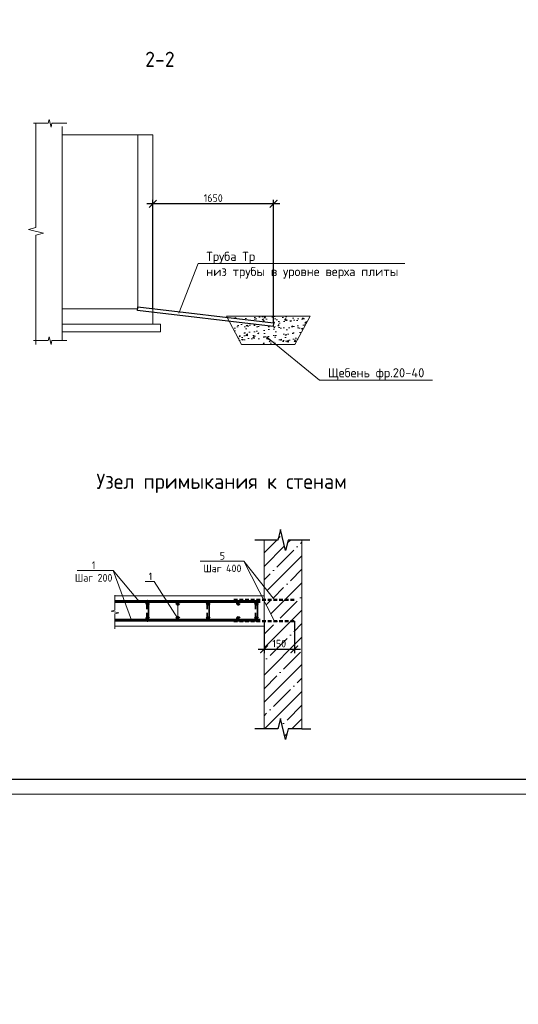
# Model space of a CAD drawing. Header units: millimetres. Extents: x 130535 to 3472113, y -52734 to 121434.
# Tile 31 of 100: x 433631 to 450112, y -14727 to 17792. Entities that reach past the tile are written whole.
import ezdxf
from ezdxf import colors
from ezdxf.entities.mleader import LeaderData, LeaderLine
from ezdxf.enums import TextEntityAlignment as Align
from ezdxf.math import Vec2, Vec3

# ---------------------------------------------------------------- set-up
doc = ezdxf.new("R2010")
doc.units = ezdxf.units.MM
doc.linetypes.add('DASHED2', pattern=[0.375, 0.25, -0.125])
doc.layers.get('DEFPOINTS').update_dxf_attribs({"color": 1, "lineweight": 0})
for name, color, linetype in [('ИЗМ', 3, 'Continuous'), ('Колонны', 7, 'Continuous'), ('ТОЛСТЫЕ_ОСНОВНЫЕ', 6, 'Continuous')]:
    doc.layers.add(name, color=color, linetype=linetype)
for name, color, linetype, lineweight in [('Основная 0.35', 200, 'Continuous', 35), ('Основная 0.60', 142, 'Continuous', 60), ('РАЗМЕРЫ', 1, 'Continuous', 9), ('Символы 0.20', 1, 'Continuous', 20), ('Текст 0.25', 82, 'Continuous', 25), ('Текст 5.00', 82, 'Continuous', 50), ('Тонкая', 81, 'Continuous', 20), ('Тонкая 0.20', 30, 'Continuous', 20), ('ТОНКИЕ', 7, 'Continuous', 9), ('штриховка', 7, 'Continuous', 18)]:
    doc.layers.add(name, color=color, linetype=linetype, lineweight=lineweight)
doc.styles.add('GOST-2.304_Type-B', font='GOST_Common.ttf')
doc.styles.add('ГОСТ', font='isocpeur.TTF')
doc.dimstyles.new('СПДС', dxfattribs={"dimscale": 100, "dimtxt": 2.5, "dimasz": 2.5, "dimexe": 1.25, "dimexo": 0, "dimtad": 1, "dimdec": 0, "dimtxsty": 'GOST-2.304_Type-B', "dimblk": 'ARCHTICK', "dimcen": 2.5, "dimdle": 2, "dimadec": 0, "dimazin": 2, "dimtfac": 0.75, "dimtdec": 0, "dimtmove": 1, "dimatfit": 3, "dimfxl": 1, "dimtolj": 1, "dimarcsym": 1})

# ---------------------------------------------------------------- blocks, each defined once
blk = doc.blocks.new('_None')
blk = doc.blocks.new('*U5')
at = {"layer": 'ТОЛСТЫЕ_ОСНОВНЫЕ', "color": 6}
blk.add_lwpolyline([(20, 5), (589, 5), (589, 415), (20, 415)], close=True, dxfattribs=at)
at = {"layer": 'ТОНКИЕ'}
blk.add_lwpolyline([(0, 0), (594, 0), (594, 420), (0, 420)], close=True, dxfattribs=at)
blk = doc.blocks.new('_ArchTick')
at = {"color": 0, "linetype": 'ByBlock', "const_width": 0.15}
blk.add_lwpolyline([(-0.5, -0.5), (0.5, 0.5)], dxfattribs=at)
blk = doc.blocks.new('*D464')
at = {"layer": 'DEFPOINTS', "color": 0, "linetype": 'Continuous', "lineweight": 0, "transparency": 16777216}
for p in [(438031, 11712), (438031, 8254), (442024, 7782)]:
    blk.add_point(p, dxfattribs=at)
at = {"layer": 'РАЗМЕРЫ', "color": 0, "linetype": 'Continuous', "lineweight": -2, "transparency": 16777216}
for p, q in [((442224, 11712), (437831, 11712)), ((438031, 8254), (438031, 11837)), ((442024, 7782), (442024, 11837))]:
    blk.add_line(p, q, dxfattribs=at)
at = {"layer": 'РАЗМЕРЫ', "color": 0, "linetype": 'Continuous', "lineweight": -2, "transparency": 16777216, "xscale": 250, "yscale": 250, "zscale": 250, "rotation": 180}
blk.add_blockref('_ArchTick', (438031, 11712), dxfattribs=at)
at = {"layer": 'РАЗМЕРЫ', "color": 0, "linetype": 'Continuous', "lineweight": -2, "transparency": 16777216, "xscale": 250, "yscale": 250, "zscale": 250}
blk.add_blockref('_ArchTick', (442024, 11712), dxfattribs=at)
at = {"layer": 'РАЗМЕРЫ', "color": 0, "linetype": 'Continuous', "lineweight": 0, "transparency": 16777216, "insert": (440027, 11899), "char_height": 250, "attachment_point": 5, "style": 'GOST-2.304_Type-B'}
blk.add_mtext('\\A1;1650', dxfattribs=at)
blk = doc.blocks.new('*D582')
at = {"layer": 'DEFPOINTS', "color": 0, "linetype": 'Continuous', "lineweight": 0, "transparency": 16777216}
for p in [(441709, -2076), (442709, -2076), (442709, -3002)]:
    blk.add_point(p, dxfattribs=at)
at = {"layer": 'РАЗМЕРЫ', "color": 0, "linetype": 'Continuous', "lineweight": -2, "transparency": 16777216}
for p, q in [((441709, -2076), (441709, -3127)), ((442709, -2076), (442709, -3127)), ((441509, -3002), (442909, -3002))]:
    blk.add_line(p, q, dxfattribs=at)
at = {"layer": 'РАЗМЕРЫ', "color": 0, "linetype": 'Continuous', "lineweight": -2, "transparency": 16777216, "xscale": 250, "yscale": 250, "zscale": 250, "rotation": 180}
blk.add_blockref('_ArchTick', (441709, -3002), dxfattribs=at)
at = {"layer": 'РАЗМЕРЫ', "color": 0, "linetype": 'Continuous', "lineweight": -2, "transparency": 16777216, "xscale": 250, "yscale": 250, "zscale": 250}
blk.add_blockref('_ArchTick', (442709, -3002), dxfattribs=at)
at = {"layer": 'РАЗМЕРЫ', "color": 0, "linetype": 'Continuous', "lineweight": 0, "transparency": 16777216, "insert": (442209, -2814), "char_height": 250, "attachment_point": 5, "style": 'GOST-2.304_Type-B'}
blk.add_mtext('\\A1;150', dxfattribs=at)

msp = doc.modelspace()

# ---------------------------------------------------------------- hatches: boundary and pattern name
at = {"layer": 'Колонны', "linetype": 'Continuous', "lineweight": 0}
h = msp.add_hatch(dxfattribs=at)
h.set_pattern_fill('AR-CONC', color=256, scale=2.5)
h.set_pattern_definition([(50, (736663.08, 527043.2), (455.46167, -39.84771), [47.625, -523.875]), (355, (736663.1, 527043.2), (-88.10855, 477.6421), [38.1, -419.10146]), (100.451445, (736701.03, 527039.86), (367.35312, 437.79438), [40.47502, -445.2256]), (46.1842, (736663.1, 527170.2), (677.6976, -105.1058), [71.4375, -785.8125]), (96.63556, (736719.55, 527161.4), (593.5103, 618.5653), [60.71256, -667.839]), (351.18415, (736663.1, 527170.2), (593.5103, 618.5653), [57.1499, -628.6493]), (21, (736726.58, 527138.43), (379.03598, -255.663), [47.625, -523.875]), (326, (736726.6, 527138.43), (154.50507, 460.4699), [38.1, -419.1]), (71.451445, (736758.16, 527117.13), (533.54105, 204.80692), [40.47502, -445.22484]), (37.5, (736663.08, 527043.18), (7.72151, 211.387597), [0, -414.02, 0, -425.45, 0, -420.6875]), (7.5, (736663.08, 527043.18), (167.04916, 250.45144), [0, -242.57, 0, -404.495, 0, -160.3375]), (327.5, (736521.47, 527043.18), (338.97649, -14.32186), [0, -158.75, 0, -495.3, 0, -657.225]), (317.5, (736457.97, 527043.18), (370.32295, 63.56623), [0, -206.375, 0, -328.93, 0, -466.725])])
h.paths.add_polyline_path([(440556.8, 7829.3), (442010.9, 7657.4), (442024.1, 7781.7), (440484.8, 7963.6), (440463.8, 8002.8), (443229.2, 8002.8), (442729.2, 7069.6), (440963.8, 7069.6)])
at = {"layer": 'штриховка', "linetype": 'Continuous', "lineweight": 0}
h = msp.add_hatch(dxfattribs=at)
h.set_pattern_fill('ANSI35', color=256, scale=100)
h.set_pattern_definition([(45, (-143606.7, 122964.8), (-449.0128, 449.0128), []), (45, (-143157.7, 122964.8), (-449.0128, 449.0128), [793.75, -158.75, 0, -158.75])])
h.paths.add_polyline_path([(441708.5, -2234), (441708.5, -2234), (441708.5, -2075.7), (442056.5, -2075.7), (441708.5, -1392.6), (441708.5, -1373.2), (442056.5, -1373.2), (441708.5, -931.7), (441708.5, 606), (442158.5, 606), (442246, 956), (442421, 256), (442508.5, 606), (442958.5, 606), (442958.5, -5634), (442508.5, -5634), (442421, -5984), (442246, -5284), (442158.5, -5634), (441708.5, -5634)])

# ---------------------------------------------------------------- linework, layer by layer
at = {"color": 0, "linetype": 'ByBlock', "lineweight": -2}
for p, q in [((441708.5, 606), (441408.5, 606)), ((442158.5, 606), (441708.5, 606)), ((443219.9, 606), (442508.5, 606)), ((441708.5, -5634), (441408.5, -5634)), ((442158.5, -5634), (441708.5, -5634)), ((442958.5, -5634), (442508.5, -5634)), ((442958.5, -5634), (443258.5, -5634))]:
    msp.add_line(p, q, dxfattribs=at)
at = {"linetype": 'DASHED2', "lineweight": 50, "ltscale": 500}
for p, q in [((440708.5, -1373.2), (442708.5, -1373.2)), ((440708.5, -2075.7), (442708.5, -2075.7))]:
    msp.add_line(p, q, dxfattribs=at)
at = {"linetype": 'ByBlock', "lineweight": 20, "ltscale": 0.5}
msp.add_lwpolyline([(434167.3, 14388.6), (434167.3, 10926.1), (433917.3, 10863.6), (434417.3, 10738.6), (434167.3, 10676.1), (434167.3, 7063.6)], dxfattribs=at)
at = {"color": 0, "linetype": 'ByBlock', "lineweight": -2}
for points in [[(442508.5, 606), (442421, 256), (442246, 956), (442158.5, 606)], [(442508.5, -5634), (442421, -5984), (442246, -5284), (442158.5, -5634)]]:
    msp.add_lwpolyline(points, dxfattribs=at)
at = {"layer": 'ИЗМ', "linetype": 'Continuous', "lineweight": 30}
msp.add_lwpolyline([(437537.3, 8312), (442024.1, 7781.7), (442010.9, 7657.4), (437524.1, 8187.7), (437537.3, 8312)], dxfattribs=at)
at = {"layer": 'ИЗМ', "linetype": 'Continuous', "lineweight": 0}
msp.add_lwpolyline([(443229.2, 8002.8), (440463.8, 8002.8), (440963.8, 7069.6), (442729.2, 7069.6)], close=True, dxfattribs=at)
at = {"layer": 'Основная 0.35'}
for p, q in [((437828.5, -1424), (437828.5, -1674)), ((437888.5, -1424), (437888.5, -2044)), ((439828.5, -1424), (439828.5, -1674)), ((439888.5, -1424), (439888.5, -2044)), ((441428.5, -1424), (441428.5, -1674)), ((441488.5, -1424), (441488.5, -2044)), ((437828.5, -2044), (437828.5, -1794)), ((439828.5, -2044), (439828.5, -1794)), ((441428.5, -2044), (441428.5, -1794))]:
    msp.add_line(p, q, dxfattribs=at)
for centre, start, end in [((437858.5, -1424), 0, 180), ((441458.5, -1424), 0, 180), ((437858.5, -2044), 180, 0), ((441458.5, -2044), 180, 0)]:
    msp.add_arc(centre, 30, start, end, dxfattribs=at)
at = {"layer": 'Основная 0.60'}
for p, q in [((436781.1, -1424), (441583.5, -1424)), ((436781.1, -2044), (441583.5, -2044))]:
    msp.add_line(p, q, dxfattribs=at)
for centre in [(437858.5, -1484), (438858.5, -1484), (439858.5, -1484), (440858.5, -1484), (441458.5, -1484), (437858.5, -1984), (438858.5, -1984), (439858.5, -1984), (440858.5, -1984), (441458.5, -1984)]:
    msp.add_circle(centre, 30, dxfattribs=at)
at = {"layer": 'РАЗМЕРЫ', "linetype": 'Continuous', "lineweight": 0}
for p, q in [((441044.4, -89.1), (442056.5, -2075.7)), ((436722.6, -400.2), (437323, -2044))]:
    msp.add_line(p, q, dxfattribs=at)
at = {"layer": 'Символы 0.20'}
for points in [[(436722.6, -400.2), (435528, -400.2)], [(437581.6, -1424), (436722.6, -400.2)]]:
    msp.add_lwpolyline(points, dxfattribs=at)
at = {"layer": 'Тонкая'}
for points in [[(434082.9, 14369.2), (434157.9, 14369.2), (434572.7, 14369.2), (434603.9, 14494.2), (434666.4, 14244.2), (434697.7, 14369.2), (435112.4, 14369.2), (435187.4, 14369.2)], [(434082.9, 7191.6), (434157.9, 7191.6), (434572.7, 7191.6), (434603.9, 7316.6), (434666.4, 7066.6), (434697.7, 7191.6), (435112.4, 7191.6), (435187.4, 7191.6)], [(436781.1, -2322.2), (436781.1, -2247.2), (436781.1, -1832.4), (436906.1, -1801.2), (436656.1, -1738.7), (436781.1, -1707.4), (436781.1, -1292.7), (436781.1, -1217.7)]]:
    msp.add_lwpolyline(points, dxfattribs=at)
at = {"layer": 'Тонкая 0.20'}
for p, q in [((435030.7, 14263.6), (435030.7, 7191.6)), ((437530.7, 13987.3), (435030.7, 13987.3)), ((437530.7, 13987.3), (438030.7, 13987.3)), ((437530.7, 8249.8), (437530.7, 13987.3)), ((438030.7, 13987.3), (438030.7, 8249.8)), ((437530.7, 8237.3), (437530.7, 11319.6)), ((438030.7, 11319.6), (438030.7, 7737.3)), ((435030.7, 8237.3), (437530.7, 8237.3)), ((438280.7, 7737.3), (435030.7, 7737.3)), ((438280.7, 7487.3), (435030.7, 7487.3)), ((438280.7, 7737.3), (438280.7, 7487.3))]:
    msp.add_line(p, q, dxfattribs=at)
at = {"layer": 'Тонкая 0.20', "ltscale": 6}
for p, q in [((441708.5, -5634), (441708.5, 606)), ((442958.5, 606), (442958.5, -5634))]:
    msp.add_line(p, q, dxfattribs=at)
at = {"layer": 'Тонкая 0.20'}
for points in [[(441708.5, -1234), (436781.1, -1234)], [(436781.1, -2234), (441708.5, -2234), (441708.5, -1234)]]:
    msp.add_lwpolyline(points, dxfattribs=at)

# ---------------------------------------------------------------- block references
at = {"xscale": 100, "yscale": 100, "zscale": 100}
msp.add_blockref('*U5', (410134.8, -7790.1), dxfattribs=at)

# ---------------------------------------------------------------- texts
at = {"insert": (153574.3, 18462.6), "char_height": 330, "attachment_point": 1, "style": 'ГОСТ'}
msp.add_mtext_dynamic_manual_height_columns('\\pi10055.14148;{\\H1.5152x;\\P\\pi7542.56108;Общие указания\\P\\pi1650;}1.^IРабочая документация разработана в соответствии с заданием на проектирование, требованиями действующих технических регламентов, стандартов, сводов правил и других документов, содержащих установленные требования.\\P2.^IРабочая документация выполнена в соответствии со следующими нормативными и техническими документами:\\P-^IСП 20.13330.2016 "Нагрузки и Воздействия";\\P-^IСП 63.13330.2012 "Бетонные и железобетонные конструкции. Основные положения";\\P-^IСП 22.13330.2016 "Основания зданий и сооружений";\\P-^IСП 45.13330.2012 "Земляные сооружения, основания и фундаменты".\\P3.   За относительную отметку 0,000 принята отметка чистого пола первого этажа.\\P4.^IПеречень видов работ, для которых необходимо составлять акты освидетельствования скрытых работ:\\P-^Iармирование конструкций;\\P-^Iосвидетельствование опалубки перед бетонированием;\\P-^Iвыполнение сварочных работ;\\P-^Iотбор контрольных проб бетона;\\P-^Iсоответствие законченных железобетонных конструкций проекту с отображением качества работ;\\P-^Iустройство монолитных конструкций, выполняемых в зимнее время;  \\P\\pi0;        -    устройство гидроизоляции;\\P\\pi1650;-^Iуплотнение грунтов и обратную засыпку.\\PЗапрещается выполнение последующих работ при отсутствии актов освидетельствования предшествующих скрытых работ во всех случаях.\\P\\pi0;        5. Проект рассчитан на производство работ в период положительных температур. В случае выполнения работ при отрицательных температурах необходимо выполнять требования СНиП часть 3 по производству работ и ППР.\\P        6. При минимальной температуре воздуха до минус 15°С допускается:\\P\\pi1650;-выдерживание бетона в конструкции методом термоса, при предварительном разогреве бетонной смеси;\\P -форсированный электроразогрев бетона в конструкции с повторным уплотнением.\\PПри минимальной температуре воздуха до минус 25°С допускается:\\P -обогрев бетона в греющей опалубке с помощью низкотемпературных электронагревателей;\\P -электродный сквозной прогрев бетона;\\P -электрообогрев с помощью греющего провода.', width=18460.283, gutter_width=5800, heights=[33815.2], dxfattribs=at)
at = {"layer": 'Символы 0.20', "insert": (436075.5, -100.2), "char_height": 250, "attachment_point": 2, "style": 'GOST-2.304_Type-B'}
msp.add_mtext('1\\PШаг 200', dxfattribs=at)
at = {"layer": 'Текст 0.25', "insert": (385539.3, 4816.9), "char_height": 250, "attachment_point": 1, "style": 'GOST-2.304_Type-B'}
msp.add_mtext_dynamic_manual_height_columns('\\pi750;1 Обратную засыпку пазух выполнять непучинистым, ненабухающим грунтом без органических включений с проливкой водой слоями не более 20 см с уплотнением грунта до коэффициента уплотнения 0,95.\\P2 При производстве земляных работ не допускать ухудшения свойств грунтов и качества подготовленного основания вследствие замачивания, промерзания, размыва, повреждения механизмами и транспортом.\\P3 Поз. 5 установить на хим. анкер BIT 200 (EASY FIX DIT-200) или аналог. Анкеровка выполняется в теле стен и в теле плиты по всей длине с шагом 400 мм.\\P4 При изготовлении пространственных арматурных каркасов соединение стержней выполнять при помощи вязальной проволоки. \\P5 Поз. 4 установить в шахматном порядке.\\P6 Выполнить обмазочную гидроизоляцию всех поверхностей, соприкасающихся с грунтом, горячим битумом за 2 раза.', width=17507.725, gutter_width=1250, heights=[0], dxfattribs=at)
at = {"layer": 'Текст 5.00', "style": 'GOST-2.304_Type-B'}
msp.add_text('2-2', height=500, dxfattribs=at).set_placement((438265.6, 16483.7), align=Align.MIDDLE_CENTER)
at = {"layer": 'ТОНКИЕ', "linetype": 'Continuous', "lineweight": 0, "style": 'GOST-2.304_Type-B'}
msp.add_text('Узел примыкания к стенам', height=500, dxfattribs=at).set_placement((440307.4, 2546), align=Align.MIDDLE_CENTER)

# ---------------------------------------------------------------- dimensions: what is measured, and where the dimension line sits
at = {"layer": 'РАЗМЕРЫ', "color": 3, "linetype": 'Continuous', "lineweight": 0}
dim = msp.add_linear_dim(base=(438030.7, 11712), p1=(442024.1, 7781.7), p2=(438030.7, 8253.7), angle=180, text='1650', dimstyle='СПДС', override={"dimlfac": 0.2}, dxfattribs=at)
dim.commit()
dim.dimension.update_dxf_attribs({"geometry": '*D464', "text_midpoint": (440027.4, 11899.5)})
at = {"layer": 'РАЗМЕРЫ', "linetype": 'Continuous', "lineweight": 0}
dim = msp.add_linear_dim(base=(442708.5, -3001.9), p1=(441708.5, -2075.7), p2=(442708.5, -2075.7), text='150', dimstyle='СПДС', dxfattribs=at)
dim.commit()
dim.dimension.update_dxf_attribs({"geometry": '*D582', "text_midpoint": (442208.5, -2814.4)})

# ---------------------------------------------------------------- leaders
at = {"layer": 'Символы 0.20', "ltscale": 100}
ml = msp.add_multileader_mtext('Standard', dxfattribs=at)
ml.set_content('Труба Тр\\Pниз трубы в уровне верха плиты', color=256, style='ГОСТ')
ml.set_leader_properties(color=256, linetype='ByLayer', lineweight=-1)
ml.set_arrow_properties(name='NONE')
ml.build(insert=Vec2(0, 0))
ml.multileader.update_dxf_attribs({"text_left_attachment_type": 6, "text_right_attachment_type": 6, "dogleg_length": 2.5, "arrow_head_size": 45, "scale": 100})
ctx = ml.context
ctx.base_point, ctx.scale, ctx.char_height, ctx.arrow_head_size, ctx.landing_gap_size, ctx.plane_origin = Vec3(439775.3, 9734), 100, 300, 45, 22.5, Vec3(433878.8, 6423.5)
ctx.left_attachment, ctx.right_attachment = 6, 6
notes = []
notes.append((ctx, [(1, (1, 1, 0), (439525.3, 9734), (1, 0), 250, [(0, [(438885.9, 8093.7)], 0, [])])]))
ctx.mtext.insert, ctx.mtext.width, ctx.mtext.flow_direction = Vec3(439797.8, 10124), 6576.024, 5
ml = msp.add_multileader_mtext('Standard', dxfattribs=at)
ml.set_content('Труба Тр\\Pниз трубы в уровне верха плиты', color=256, style='ГОСТ')
ml.set_leader_properties(color=256, linetype='ByLayer', lineweight=-1)
ml.set_arrow_properties(name='NONE')
ml.build(insert=Vec2(0, 0))
ml.multileader.update_dxf_attribs({"text_left_attachment_type": 6, "text_right_attachment_type": 6, "dogleg_length": 2.5, "arrow_head_size": 45, "scale": 100})
ctx = ml.context
ctx.base_point, ctx.scale, ctx.char_height, ctx.arrow_head_size, ctx.landing_gap_size, ctx.plane_origin = Vec3(374236, 9404.1), 100, 300, 45, 22.5, Vec3(368339.5, 6093.6)
ctx.left_attachment, ctx.right_attachment = 6, 6
notes.append((ctx, [(1, (1, 1, 0), (373986, 9404.1), (1, 0), 250, [(0, [(373346.6, 7763.7)], 0, [])])]))
ctx.mtext.insert, ctx.mtext.width, ctx.mtext.flow_direction = Vec3(374258.5, 9794.1), 6442.783, 5
ml = msp.add_multileader_mtext('Standard', dxfattribs=at)
ml.set_content('Щебень фр.20-40', color=256, style='ГОСТ')
ml.set_leader_properties(color=256, linetype='ByLayer', lineweight=-1)
ml.set_arrow_properties(name='NONE')
ml.build(insert=Vec2(0, 0))
ml.multileader.update_dxf_attribs({"text_left_attachment_type": 6, "text_right_attachment_type": 6, "dogleg_length": 2.5, "arrow_head_size": 45, "scale": 100})
ctx = ml.context
ctx.base_point, ctx.scale, ctx.char_height, ctx.arrow_head_size, ctx.landing_gap_size, ctx.plane_origin = Vec3(443794.3, 5890.3), 100, 300, 45, 22.5, Vec3(437897.8, 2579.9)
ctx.left_attachment, ctx.right_attachment = 6, 6
notes.append((ctx, [(1, (1, 1, 0), (443544.3, 5890.3), (1, 0), 250, [(0, [(441793.3, 7316.8)], 0, [])])]))
ctx.mtext.insert, ctx.mtext.width, ctx.mtext.flow_direction = Vec3(443816.8, 6280.3), 2129.129, 5
ml = msp.add_multileader_mtext('Standard', dxfattribs=at)
ml.set_content('Щебень фр.20-40', color=256, style='ГОСТ')
ml.set_leader_properties(color=256, linetype='ByLayer', lineweight=-1)
ml.set_arrow_properties(name='NONE')
ml.build(insert=Vec2(0, 0))
ml.multileader.update_dxf_attribs({"text_left_attachment_type": 6, "text_right_attachment_type": 6, "dogleg_length": 2.5, "arrow_head_size": 45, "scale": 100})
ctx = ml.context
ctx.base_point, ctx.scale, ctx.char_height, ctx.arrow_head_size, ctx.landing_gap_size, ctx.plane_origin = Vec3(378255, 5560.4), 100, 300, 45, 22.5, Vec3(372358.5, 2249.9)
ctx.left_attachment, ctx.right_attachment = 6, 6
notes.append((ctx, [(1, (1, 1, 0), (378005, 5560.4), (1, 0), 250, [(0, [(376254, 6986.9)], 0, [])])]))
ctx.mtext.insert, ctx.mtext.width, ctx.mtext.flow_direction = Vec3(378277.5, 5950.4), 2129.129, 5
at = {"layer": 'Символы 0.20'}
ml = msp.add_multileader_mtext('Standard', dxfattribs=at)
ml.set_content('5\\PШаг 400', color=256, style='GOST-2.304_Type-B')
ml.set_leader_properties(color=256, linetype='ByLayer', lineweight=-1)
ml.set_arrow_properties(name='NONE')
ml.build(insert=Vec2(0, 0))
ml.multileader.update_dxf_attribs({"text_left_attachment_type": 6, "text_right_attachment_type": 6, "dogleg_length": 1, "arrow_head_size": 18, "scale": 20})
ctx = ml.context
ctx.base_point, ctx.scale, ctx.char_height, ctx.arrow_head_size, ctx.landing_gap_size, ctx.plane_origin = Vec3(439715.8, -89.1), 20, 250, 18, 9, Vec3(442190, 35.5)
ctx.left_attachment, ctx.right_attachment, ctx.text_align_type = 6, 6, 1
notes.append((ctx, [(0, (1, 1, 0), (441044.4, -89.1), (-1, 0), 100, [(0, [(442056.5, -1373.2)], 0, [])])]))
ctx.mtext.insert, ctx.mtext.alignment, ctx.mtext.flow_direction = Vec3(440330.1, 210.9), 2, 5
ml = msp.add_multileader_mtext('Standard', dxfattribs=at)
ml.set_content('1', color=256, style='GOST-2.304_Type-B')
ml.set_leader_properties(color=256, linetype='ByLayer', lineweight=-1)
ml.set_arrow_properties(name='NONE')
ml.build(insert=Vec2(0, 0))
ml.multileader.update_dxf_attribs({"text_left_attachment_type": 6, "text_right_attachment_type": 6, "dogleg_length": 1, "arrow_head_size": 18, "scale": 20})
ctx = ml.context
ctx.base_point, ctx.scale, ctx.char_height, ctx.arrow_head_size, ctx.landing_gap_size, ctx.plane_origin = Vec3(437883.9, -768.1), 20, 250, 18, 9, Vec3(440325.3, 3386)
ctx.left_attachment, ctx.right_attachment = 6, 6
notes.append((ctx, [(0, (1, 1, 0), (438076.9, -768.1), (-1, 0), 100, [(1, [(438858.5, -1484), (438858.5, -1984)], 0, [])])]))
ctx.mtext.insert, ctx.mtext.width, ctx.mtext.flow_direction = Vec3(437892.9, -468.1), 28.429, 5
for ctx, leaders in notes:
    for number, flags, end, landing, length, lines in leaders:
        leader = LeaderData()
        leader.index, (leader.has_last_leader_line, leader.has_dogleg_vector, leader.attachment_direction) = number, flags
        leader.last_leader_point, leader.dogleg_vector, leader.dogleg_length = Vec3(end), Vec3(landing), length
        for number, points, colour, breaks in lines:
            line = LeaderLine()
            line.index, line.vertices, line.color, line.breaks = number, Vec3.list(points), colors.encode_raw_color(colour), breaks
            leader.lines.append(line)
        ctx.leaders.append(leader)

doc.saveas('drawing.dxf')
